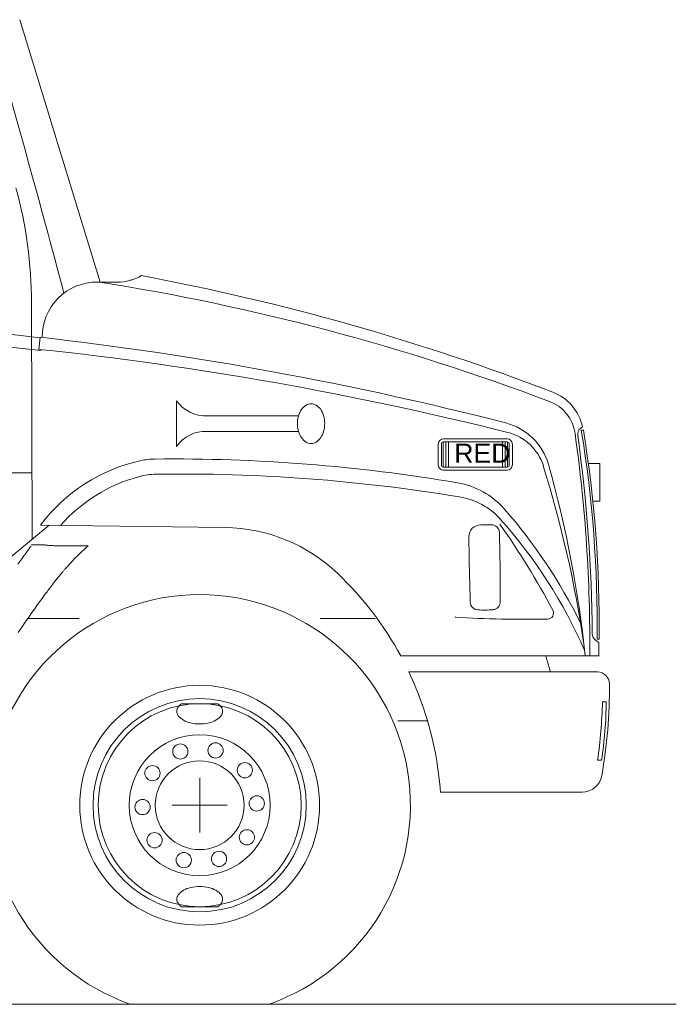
# Model space of a CAD drawing. Header units: metres. Extents: x -167 to 338, y -186 to 508.
# Tile 237 of 256: x 235.98 to 237.27, y -172.62 to -170.68. Entities that reach past the tile are written whole.
import ezdxf

# ---------------------------------------------------------------- set-up
doc = ezdxf.new("R2010")
doc.units = ezdxf.units.M
doc.header["$MEASUREMENT"] = 0
doc.linetypes.add('DASHED', pattern=[3, 2, -1])
doc.styles.add('ERSTELLTER_STIL_1', font='arial.ttf')

# ---------------------------------------------------------------- blocks, each defined once
blk = doc.blocks.new('WHEEL')
at = {"color": 7, "linetype": 'Continuous', "lineweight": 13}
for p, q in [((1.794, 10.005), (-1.794, 10.005)), ((1.794, -10.005), (-1.794, -10.005))]:
    blk.add_line(p, q, dxfattribs=at)
for centre, radius in [((0, 0), 11.812), ((0, 0), 10.5), ((0, 0), 6.944), ((-1.907, 5.292), 0.75), ((1.568, 5.402), 0.75), ((-4.653, 3.16), 0.75), ((0, 0), 4.375), ((4.443, 3.449), 0.75), ((-5.622, -0.179), 0.75), ((5.622, 0.179), 0.75), ((-4.443, -3.449), 0.75), ((4.653, -3.16), 0.75), ((-1.568, -5.402), 0.75), ((1.907, -5.292), 0.75)]:
    blk.add_circle(centre, radius, dxfattribs=at)
for centre, radius, start, end in [((-0.799, 8.714), 1.63, 127.61227, 143.29236), ((0.799, 8.714), 1.63, 36.70764, 52.38773), ((-1.525, 9.255), 0.725, 143.29236, 180), ((-1.525, 9.255), 0.725, 180, 216.70764), ((-0.799, 9.796), 1.63, 216.70764, 240.9454), ((0.799, 9.796), 1.63, 299.0546, 323.29236), ((1.525, 9.255), 0.725, 0, 36.70764), ((1.525, 9.255), 0.725, 323.29236, 0), ((-0.317, 10.664), 2.623, 240.9454, 257.04078), ((0, 12.042), 4.037, 257.04078, 270), ((0, 12.042), 4.037, 270, 282.95922), ((0.317, 10.664), 2.623, 282.95922, 299.0546), ((-0.799, -9.796), 1.63, 119.0546, 143.29236), ((-0.317, -10.664), 2.623, 102.95922, 119.0546), ((0, -12.042), 4.037, 90, 102.95922), ((0, -12.042), 4.037, 77.04078, 90), ((0.317, -10.664), 2.623, 60.9454, 77.04078), ((0.799, -9.796), 1.63, 36.70764, 60.9454), ((-1.525, -9.255), 0.725, 143.29236, 180), ((-1.525, -9.255), 0.725, 180, 216.70764), ((-0.799, -8.714), 1.63, 216.70764, 232.38773), ((0.799, -8.714), 1.63, 307.61227, 323.29236), ((1.525, -9.255), 0.725, 0, 36.70764), ((1.525, -9.255), 0.725, 323.29236, 0)]:
    blk.add_arc(centre, radius, start, end, dxfattribs=at)
blk = doc.blocks.new('AHORN')
at = {"color": 7, "linetype": 'Continuous', "lineweight": 13}
for p, q in [((0, 2.25), (0, -2.25)), ((12, 0.777), (2.649, 0.777)), ((12, -0.777), (2.649, -0.777))]:
    blk.add_line(p, q, dxfattribs=at)
for centre, radius, start, end in [((2.824, 4.211), 3.438, 214.76796, 272.92819), ((13.238, 1.014), 0.943, 90, 121.05742), ((13.238, 1.014), 0.943, 58.94258, 90), ((13.994, 0.209), 2.074, 145.47962, 164.09785), ((13.53, 0.528), 1.511, 121.05742, 145.47962), ((12.945, 0.528), 1.511, 34.52038, 58.94258), ((12.481, 0.209), 2.074, 15.90215, 34.52038), ((14.727, 0), 2.836, 164.09785, 180), ((14.727, 0), 2.836, 180, 195.90215), ((11.748, 0), 2.836, 0, 15.90215), ((11.748, 0), 2.836, 344.09785, 0), ((2.824, -4.211), 3.438, 87.07181, 145.23204), ((13.994, -0.209), 2.074, 195.90215, 214.52038), ((12.481, -0.209), 2.074, 325.47962, 344.09785), ((13.53, -0.528), 1.511, 214.52038, 238.94258), ((13.238, -1.014), 0.943, 238.94258, 270), ((13.238, -1.014), 0.943, 270, 301.05742), ((12.945, -0.528), 1.511, 301.05742, 325.47962)]:
    blk.add_arc(centre, radius, start, end, dxfattribs=at)

msp = doc.modelspace()

# ---------------------------------------------------------------- linework, layer by layer
at = {"color": 7, "linetype": 'Continuous', "lineweight": 13}
for p, q in [((235.9797, -170.6796), (236.1378, -171.196)), ((236.1718, -171.1962), (236.1321, -171.1959)), ((236.0199, -171.3056), (235.2728, -171.2149)), ((236.0031, -171.2368), (236.0045, -171.7017)), ((236.0215, -171.3307), (235.2912, -171.2498)), ((236.02, -171.3046), (236.0173, -171.3283)), ((236.0215, -171.3287), (236.0215, -171.3304)), ((237.0037, -171.4028), (237.0027, -171.4024)), ((237.0886, -171.4875), (237.0846, -171.4875)), ((236.813, -171.5105), (236.813, -171.56)), ((236.8133, -171.5045), (236.9389, -171.5045)), ((236.8133, -171.5105), (236.9389, -171.5105)), ((236.818, -171.5105), (236.818, -171.56)), ((236.823, -171.5105), (236.823, -171.56)), ((236.9297, -171.5106), (236.9297, -171.56)), ((236.9347, -171.5106), (236.9347, -171.56)), ((236.9397, -171.5106), (236.9397, -171.56)), ((236.8033, -171.556), (236.8033, -171.5145)), ((236.8093, -171.556), (236.8093, -171.5145)), ((236.9429, -171.5145), (236.9429, -171.556)), ((236.9489, -171.5145), (236.9489, -171.556)), ((236.0041, -171.5713), (235.1697, -171.5713)), ((236.9389, -171.56), (236.8133, -171.56)), ((236.9389, -171.566), (236.8133, -171.566)), ((237.1213, -171.5531), (237.0984, -171.5531)), ((237.1213, -171.5531), (237.1213, -171.6268)), ((237.1213, -171.6268), (237.1072, -171.6268)), ((236.0375, -171.6745), (235.7974, -171.8727)), ((236.3833, -171.6788), (236.0207, -171.6742)), ((236.9078, -171.6735), (236.8869, -171.6735)), ((236.0199, -171.7127), (236.0023, -171.7128)), ((236.1145, -171.715), (236.0519, -171.715)), ((236.0969, -171.8581), (235.9953, -171.8581)), ((236.679, -171.8581), (236.5707, -171.8581)), ((237.0601, -171.8566), (237.0601, -171.8566)), ((237.0601, -171.8566), (237.0601, -171.8566)), ((237.0602, -171.8566), (237.0601, -171.8566)), ((237.0602, -171.8565), (237.0602, -171.8566)), ((237.0602, -171.8565), (237.0602, -171.8565)), ((237.0602, -171.8565), (237.0602, -171.8565)), ((237.0602, -171.8565), (237.0602, -171.8565)), ((237.0602, -171.8565), (237.0602, -171.8565)), ((237.0602, -171.8566), (237.0602, -171.8566)), ((237.1195, -171.8983), (237.1155, -171.8983)), ((237.0892, -171.9053), (237.0891, -171.9053)), ((237.0892, -171.9053), (237.0892, -171.9053)), ((237.0893, -171.9053), (237.0892, -171.9053)), ((237.0894, -171.9053), (237.0893, -171.9053)), ((237.0895, -171.9053), (237.0894, -171.9053)), ((237.0896, -171.9052), (237.0895, -171.9053)), ((237.0897, -171.9052), (237.0896, -171.9052)), ((237.0898, -171.9052), (237.0897, -171.9052)), ((237.0898, -171.9052), (237.0898, -171.9052)), ((237.1194, -171.9054), (237.1188, -171.9318)), ((237.1188, -171.9317), (236.7294, -171.9317)), ((237.024, -171.9633), (237.0151, -171.9318)), ((237.1163, -171.9632), (236.7454, -171.9632)), ((237.1335, -172.0221), (237.1264, -172.0221)), ((236.7836, -172.0596), (236.7239, -172.0596)), ((237.1242, -172.137), (237.1167, -172.137)), ((236.3338, -172.2793), (236.3338, -172.1714)), ((237.0861, -172.1994), (236.8073, -172.1994)), ((236.3877, -172.2254), (236.2798, -172.2254)), ((229.7322, -172.6172), (237.2715, -172.6172))]:
    msp.add_line(p, q, dxfattribs=at)
for points in [[(236.1988, -171.1919), (236.1987, -171.192), (236.1985, -171.192), (236.1983, -171.1921), (236.1981, -171.1921), (236.198, -171.1921), (236.1978, -171.1922), (236.1976, -171.1922), (236.1974, -171.1923), (236.1973, -171.1923)], [(236.0365, -171.3065), (236.0365, -171.3065), (236.0365, -171.3065), (236.0365, -171.3065), (236.0365, -171.3066)], [(235.9768, -171.8853), (235.9805, -171.8798), (235.9843, -171.8743), (235.9891, -171.8673), (235.994, -171.8603), (235.9989, -171.8533), (236.0038, -171.8463), (236.0088, -171.8393), (236.0137, -171.8323), (236.0187, -171.8254), (236.0237, -171.8185), (236.0288, -171.8116), (236.0293, -171.8109), (236.0298, -171.8102), (236.0304, -171.8095), (236.0309, -171.8088), (236.0314, -171.8081), (236.0319, -171.8074), (236.0324, -171.8067), (236.033, -171.806), (236.0335, -171.8053), (236.0344, -171.804), (236.0353, -171.8028), (236.0362, -171.8016), (236.0371, -171.8004), (236.0381, -171.7992), (236.039, -171.798), (236.0399, -171.7967), (236.0408, -171.7955), (236.0417, -171.7943), (236.0421, -171.7939), (236.0424, -171.7935), (236.0427, -171.7931), (236.043, -171.7927), (236.0433, -171.7922), (236.0436, -171.7918), (236.044, -171.7914), (236.0443, -171.791), (236.0446, -171.7906), (236.0452, -171.7898), (236.0458, -171.789), (236.0465, -171.7882), (236.0471, -171.7874), (236.0477, -171.7866), (236.0484, -171.7858), (236.049, -171.785), (236.0496, -171.7841), (236.0502, -171.7833), (236.0515, -171.7817), (236.0528, -171.7801), (236.0541, -171.7785), (236.0553, -171.7769), (236.0566, -171.7754), (236.0579, -171.7738), (236.0592, -171.7722), (236.0605, -171.7706), (236.0618, -171.769), (236.0627, -171.7679), (236.0637, -171.7668), (236.0646, -171.7657), (236.0656, -171.7646), (236.0665, -171.7635), (236.0675, -171.7624), (236.0684, -171.7613), (236.0694, -171.7602), (236.0703, -171.7591), (236.071, -171.7584), (236.0716, -171.7576), (236.0722, -171.7569), (236.0729, -171.7562), (236.0735, -171.7555), (236.0742, -171.7547), (236.0748, -171.754), (236.0755, -171.7533), (236.0761, -171.7526), (236.0802, -171.7482), (236.0843, -171.7438), (236.0884, -171.7395), (236.0926, -171.7353), (236.0969, -171.7311), (236.1013, -171.727), (236.1056, -171.7229), (236.1101, -171.7189), (236.1145, -171.715)], [(236.0014, -171.7155), (236.0014, -171.7154), (236.0015, -171.7154), (236.0016, -171.7154), (236.0016, -171.7154), (236.0015, -171.7156), (236.0015, -171.7158), (236.0013, -171.716), (236.0012, -171.7162), (236.0011, -171.7164), (236.0007, -171.717), (236.0002, -171.7177), (235.9998, -171.7184), (235.9993, -171.7192), (235.9988, -171.7199), (235.9983, -171.7206), (235.9978, -171.7213), (235.9972, -171.722), (235.9967, -171.7228), (235.9953, -171.7248), (235.9939, -171.7267), (235.9924, -171.7287), (235.991, -171.7307), (235.9895, -171.7327), (235.9881, -171.7346), (235.9866, -171.7366), (235.9851, -171.7386), (235.9837, -171.7406)], [(236.0199, -171.7128), (236.0205, -171.7128), (236.0212, -171.7128), (236.0218, -171.7128), (236.0229, -171.7129), (236.024, -171.7129), (236.0252, -171.713), (236.0268, -171.7131), (236.0285, -171.7133), (236.0301, -171.7134), (236.0323, -171.7136), (236.0346, -171.7138), (236.0368, -171.714), (236.0393, -171.7142), (236.0418, -171.7144), (236.0442, -171.7145), (236.0468, -171.7147), (236.0494, -171.7148), (236.0519, -171.715)], [(235.9837, -171.7406), (235.9797, -171.7459), (235.9758, -171.7512)], [(236.8366, -171.8545), (236.8367, -171.8546), (236.8367, -171.8547), (236.8367, -171.8548), (236.8367, -171.8549), (236.8368, -171.855), (236.8368, -171.8552), (236.8368, -171.8553), (236.8368, -171.8554), (236.8369, -171.8555)]]:
    msp.add_lwpolyline(points, dxfattribs=at)
msp.add_circle((236.3338, -172.2254), 0.1997, dxfattribs=at)
for centre, radius, start, end in [((212.7772, -177.3889), 24.0933, 14.8413, 16.1269), ((235.132, -171.2394), 0.871, 0.1728, 15.2404), ((236.1725, -171.1045), 0.0917, 269.5929, 300.8471), ((235.3694, -175.7249), 4.6205, 68.954, 79.3986), ((236.1314, -171.3033), 0.1074, 89.593, 180.9337), ((235.4358, -175.6239), 4.4831, 69.2776, 80.9994), ((235.2641, -177.9896), 6.7276, 75.6116, 83.5488), ((235.3146, -177.9848), 6.6935, 75.9466, 83.9738), ((236.9947, -171.5007), 0.0944, 12.233, 68.9552), ((236.9943, -171.5044), 0.0787, 8.037, 69.2773), ((236.9065, -171.5874), 0.1181, 15.7849, 75.6118), ((236.9161, -171.5871), 0.0984, 17.2931, 75.9464), ((234.1432, -171.907), 2.9581, 359.5214, 8.037), ((237.0932, -171.4957), 0.0157, 127.593, 187.9364), ((237.1857, -171.6159), 0.1674, 126.1341, 127.5926), ((234.7546, -171.8693), 2.3611, 359.2946, 9.3045), ((234.7586, -171.8693), 2.3611, 359.2946, 9.3045), ((236.8133, -171.5145), 0.00999, 90, 180), ((236.8133, -171.5145), 0.00399, 90, 180), ((236.9389, -171.5145), 0.00999, 0, 90), ((236.9389, -171.5145), 0.00399, 0, 90), ((234.1432, -171.907), 2.9628, 0.367, 7.9364), ((236.2886, -171.8739), 0.3341, 102.1073, 143.2969), ((236.2474, -171.6819), 0.1377, 90.6963, 102.1074), ((236.286, -174.8559), 3.3119, 80.3544, 90.6963), ((236.8133, -171.556), 0.00999, 180, 270), ((236.8133, -171.556), 0.00399, 180, 270), ((236.9389, -171.556), 0.00399, 270, 0), ((236.9389, -171.556), 0.00999, 270, 0), ((234.8316, -172.236), 2.2815, 8.3346, 17.3004), ((234.9003, -172.1545), 2.203, 5.8047, 15.7849), ((236.298, -171.8855), 0.318, 105.365, 138.4979), ((236.2502, -171.7116), 0.1377, 90.7906, 105.3651), ((236.295, -174.9599), 3.3863, 80.6513, 90.7905), ((236.8145, -171.7459), 0.1574, 41.2494, 80.3545), ((236.8228, -171.7545), 0.1377, 41.8458, 80.6511), ((236.1537, -172.3255), 1.0364, 26.2589, 41.2494), ((236.2094, -172.3037), 0.961, 23.5052, 41.8458), ((236.3792, -172.0062), 0.3274, 46.3223, 89.2815), ((236.8869, -171.6971), 0.0236, 89.9989, 180.675), ((236.9078, -171.6892), 0.0157, 1.3467, 89.9998), ((235.6361, -172.5803), 1.5762, 27.9409, 35.1667), ((243.1233, -171.6236), 6.2604, 180.675, 181.85), ((231.3827, -171.8191), 5.5424, 359.9403, 1.3467), ((236.1508, -172.2454), 0.6582, 28.4637, 46.3224), ((236.3338, -172.2254), 0.4145, 289.0391, 250.9609), ((236.8819, -171.8252), 0.0157, 181.8499, 265.978), ((236.8936, -171.6585), 0.1829, 265.978, 275.4138), ((236.9094, -171.8249), 0.0157, 275.4142, 359.9402), ((237.0181, -171.8473), 0.0118, 270.9567, 27.9413), ((236.977, -169.3867), 2.4728, 266.752, 270.9582), ((237.1217, -171.8879), 0.0157, 180.367, 234.4223), ((237.2347, -171.73), 0.2099, 234.4235, 236.6874), ((236.1508, -172.2454), 0.6582, 4.0055, 25.3898), ((237.1163, -171.9868), 0.0236, 0.663, 90.0001), ((236.1845, -171.9976), 0.9554, 349.7823, 0.663), ((235.9757, -171.9837), 1.1513, 352.3454, 358.0896), ((236.4108, -172.0216), 0.7227, 350.8108, 359.9651), ((237.0861, -172.1601), 0.0394, 269.9994, 349.7821)]:
    msp.add_arc(centre, radius, start, end, dxfattribs=at)
at = {"color": 7, "linetype": 'DASHED', "lineweight": 13}
for start, end in [(15.8836, 19.5468), (14.4557, 15.8836)]:
    msp.add_arc((236.7651, -171.968), 0.0173, start, end, dxfattribs=at)

# ---------------------------------------------------------------- block references
at = {"color": 7, "linetype": 'Continuous', "lineweight": 13, "xscale": 0.01997464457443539, "yscale": 0.01997464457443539}
for name, p in [('AHORN', (236.2885, -171.4744)), ('WHEEL', (236.3338, -172.2254))]:
    msp.add_blockref(name, p, dxfattribs=at)

# ---------------------------------------------------------------- texts
at = {"color": 7, "linetype": 'Continuous', "lineweight": 13, "insert": (236.8347, -171.5514), "char_height": 0.037452, "attachment_point": 7, "style": 'ERSTELLTER_STIL_1'}
msp.add_mtext('\\A1;{\\pql;\\fArial|b0|i0|c0|p0;\\W1.000000;RED}', dxfattribs=at)

doc.saveas('drawing.dxf')
